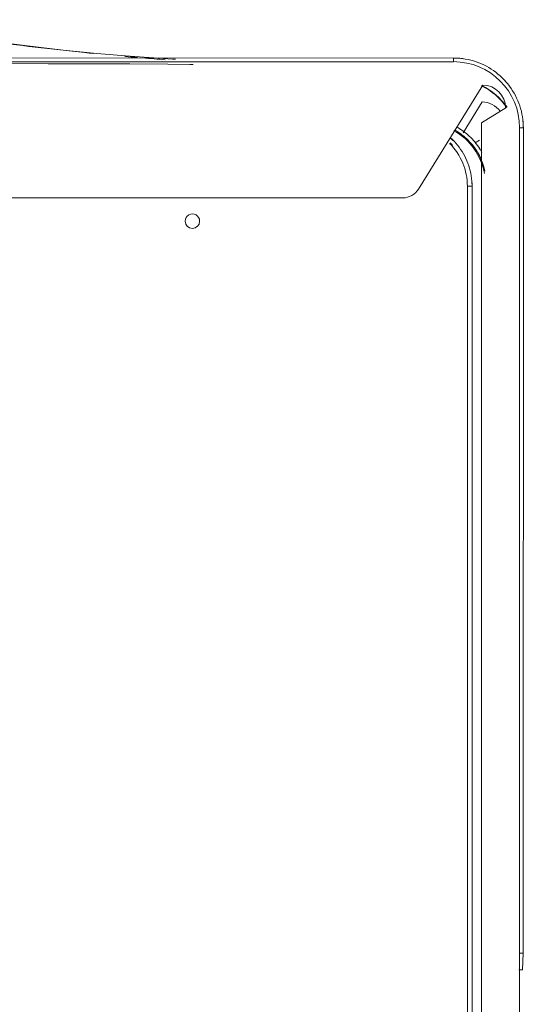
# Model space of a CAD drawing. Header units: millimetres. Extents: x -121 to 87583, y 4737 to 43333.
# Tile 10 of 61: x 41567 to 41675, y 35905 to 36117. Entities that reach past the tile are written whole.
import ezdxf

# ---------------------------------------------------------------- set-up
doc = ezdxf.new("R2010")
doc.units = ezdxf.units.MM
doc.linetypes.add('ADSK_Скрыто', pattern=[300, 150, -150])
doc.layers.add('A-DETL-____-HDLN', color=90, linetype='ADSK_Скрыто', lineweight=9)
doc.layers.add('G-XREF-____-OTLN', color=8, linetype='Continuous', lineweight=9)

# ---------------------------------------------------------------- blocks, each defined once
blk = doc.blocks.new('City Class FR - City Class F_iam-1558930-В_Этаж 01_Водопровод')
at = {"layer": 'G-XREF-____-OTLN'}
for p, q in [((-209.49, -262.24), (-210.12, 26.85)), ((-218.21, -24.17), (-218.08, -84.17)), ((-207.97, -40.43), (-207.52, -248.62)), ((-207.97, -40.43), (-207.52, -248.62)), ((-206.52, -248.62), (-206.97, -40.43)), ((-218.88, -84.17), (-218.72, -80.55)), ((-218.88, -84.17), (-218.5, -261.17)), ((-218.88, -84.17), (-218.5, -261.17)), ((-218.08, -84.17), (-217.7, -261.17)), ((157.57, -245.35), (-192.63, -246.11)), ((-196.03, -248.01), (-209.81, -270.35)), ((-209.11, -258.49), (-208.19, -257.92)), ((-205.56, -260.11), (-209.64, -266.73)), ((-214.7, -265.48), (-209.49, -262.24)), ((-203.47, -275.34), (-8, -274.91)), ((-203.46, -276.13), (-8, -275.71)), ((-203.46, -276.13), (-8, -275.71))]:
    blk.add_line(p, q, dxfattribs=at)
at = {"layer": 'G-XREF-____-OTLN', "flags": 128}
for points in [[(-207.52, -248.62), (-207.51, -249.18), (-207.47, -249.74), (-207.42, -250.3), (-207.34, -250.85), (-207.24, -251.4), (-207.11, -251.95), (-206.97, -252.49), (-206.8, -253.02), (-206.61, -253.55), (-206.41, -254.07), (-206.18, -254.58), (-205.93, -255.08), (-205.66, -255.57), (-205.37, -256.05), (-205.06, -256.52), (-204.73, -256.98), (-204.39, -257.42), (-204.03, -257.85), (-203.65, -258.26), (-203.25, -258.66), (-202.84, -259.04)], [(-218.5, -261.17), (-218.48, -261.77), (-218.45, -262.36), (-218.38, -262.96), (-218.3, -263.56), (-218.19, -264.15), (-218.06, -264.73), (-217.9, -265.31), (-217.72, -265.88), (-217.52, -266.45), (-217.3, -267), (-217.05, -267.55), (-216.79, -268.09), (-216.5, -268.61), (-216.19, -269.13), (-215.86, -269.63), (-215.51, -270.12), (-215.14, -270.59), (-214.75, -271.05), (-214.35, -271.49), (-213.92, -271.92), (-213.48, -272.32), (-213.03, -272.71), (-212.56, -273.09), (-212.07, -273.44), (-211.57, -273.77), (-211.06, -274.09), (-210.54, -274.38), (-210, -274.65), (-209.46, -274.9), (-208.9, -275.13), (-208.34, -275.33), (-207.77, -275.51), (-207.19, -275.67), (-206.6, -275.81), (-206.01, -275.92), (-205.42, -276.01), (-204.82, -276.07), (-204.22, -276.12), (-203.63, -276.13), (-203.46, -276.13)], [(-147.61, -274.58), (-146.91, -274.59), (-142.2, -274.65), (-134.02, -274.7), (-122.97, -274.72), (-116.49, -274.72), (-104.94, -274.72), (-89.02, -274.71), (-75.18, -274.69)], [(-143.85, -275.72), (-143.21, -275.74), (-133.08, -276.42), (-126.96, -276.95), (-119.75, -277.66), (-111.53, -278.58), (-102.2, -279.77), (-87.51, -281.94), (-74.99, -284.07)]]:
    blk.add_lwpolyline(points, dxfattribs=at)
at = {"layer": 'G-XREF-____-OTLN'}
for centre, major_axis, ratio, start_param, end_param in [((-217.92, -80.55), (0.8, 0.002), 0.005175, 1.570548, 3.141345), ((-218.08, -84.17), (0.8, 0.002), 0.005175, 3.141593, 4.712141), ((-147.54, -241), (-1.55, 0.07), 0.999987, 3.189473, 6.331065), ((-147.54, -241), (-1.55, 0.07), 0.999987, 0.04788, 3.189473), ((-192.62, -250.11), (-4, 0.18), 0.999987, 4.760269, 5.77607), ((-193.52, -248.54), (-13.99, 0.64), 0.999987, 0.04788, 0.106645), ((-206.52, -248.62), (1, 0.002), 0.005175, 3.141593, 4.712141), ((-193.52, -248.59), (-13.99, 0.64), 0.999987, 0.04788, 0.107322), ((-193.52, -248.6), (-12.99, 0.59), 0.999987, 0.04788, 0.833278), ((-197.35, -249.12), (-13.19, 0.6), 0.999987, 0.257568, 0.815669), ((-197.35, -249.12), (-12.99, 0.59), 0.999987, 0.21953, 1.114499), ((-197.35, -249.12), (-13.99, 0.64), 0.999987, 0.603351, 0.701711), ((-193.52, -248.54), (-13.19, 0.6), 0.999987, 0.777606, 0.833278), ((-197.35, -249.12), (-13.19, 0.6), 0.999987, 0.850861, 1.113796), ((-193.52, -248.59), (-13.99, 0.64), 0.999987, 0.830357, 0.889788), ((-193.52, -248.54), (-13.99, 0.64), 0.999987, 0.833278, 0.89147), ((-217.7, -261.16), (0.8, 0.002), 0.005175, 3.141593, 4.712141), ((-203.5, -261.13), (-14.98, 0.69), 0.999987, 0.04788, 0.14622), ((-203.5, -261.14), (-14.19, 0.65), 0.999987, 0.04788, 1.618676), ((-197.35, -249.12), (-13.99, 0.64), 0.999987, 0.967623, 1.05857), ((-203.33, -257.52), (-14.16, 0.65), 0.999987, 0.650685, 1.160254), ((-203.33, -257.52), (-14.09, 0.64), 0.999987, 0.651395, 1.161353), ((-209.7, -265.35), (-4.99, 0.23), 0.999987, 0.072495, 1.594062), ((-209.53, -261.73), (-4.99, 0.23), 0.999987, 0.690904, 1.594062), ((-203.5, -261.13), (-14.98, 0.69), 0.999987, 0.778888, 0.889682), ((-203.5, -261.13), (-14.98, 0.69), 0.999987, 1.474516, 1.618676), ((-203.47, -275.33), (-0.002, 0.8), 0.000248, 1.575972, 3.141593)]:
    blk.add_ellipse(centre, major_axis=major_axis, ratio=ratio, start_param=start_param, end_param=end_param, dxfattribs=at)
for points, knots in [([(-203.82, -260.67), (-203.91, -260.62), (-204.45, -260.31), (-205.42, -259.64), (-206.69, -258.51), (-207.82, -257.25), (-208.74, -255.93), (-209.22, -254.98), (-209.43, -254.5)], [0.1365701, 0.1365701, 0.1365701, 0.1365701, 0.1666667, 0.3333333, 0.5, 0.6666667, 0.8333333, 1, 1, 1, 1]), ([(-209.59, -255.98), (-209.24, -256.62), (-208.52, -257.68), (-207.24, -259.09), (-205.85, -260.33), (-204.84, -261.02), (-204.24, -261.35)], [0.1029926, 0.1029926, 0.1029926, 0.1029926, 0.3333333, 0.5, 0.6666667, 0.8830029, 0.8830029, 0.8830029, 0.8830029]), ([(-75, -284.04), (-75.57, -283.94), (-77.9, -283.52), (-83.74, -282.5), (-92.53, -281.09), (-103.11, -279.57), (-113.72, -278.24), (-121.45, -277.4), (-125.64, -276.98), (-126.29, -276.92)], [-113.969137, -113.969137, -113.969137, -113.969137, -112.219955, -106.876147, -96.188533, -85.500918, -74.813303, -64.125688, -62.174224, -62.174224, -62.174224, -62.174224])]:
    blk.add_open_spline(points, degree=3, knots=knots, dxfattribs=at)
for points in [[(-136.82, -275.99), (-138.43, -275.86), (-140.04, -275.74), (-141.65, -275.62)], [(-133, -276.3), (-133.91, -276.23), (-134.81, -276.15), (-135.71, -276.08)]]:
    blk.add_open_spline(points, degree=3, dxfattribs=at)
blk = doc.blocks.new('City Class FR - City Class 25 FR-1559149-В_Этаж 01_Водопровод')
blk.add_blockref('City Class FR - City Class F_iam-1558930-В_Этаж 01_Водопровод', (0, 0))

msp = doc.modelspace()

# ---------------------------------------------------------------- block references
at = {"layer": 'A-DETL-____-HDLN', "rotation": 179.8755786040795}
msp.add_blockref('City Class FR - City Class 25 FR-1559149-В_Этаж 01_Водопровод', (41456.34, 35832.66), dxfattribs=at)

doc.saveas('drawing.dxf')
